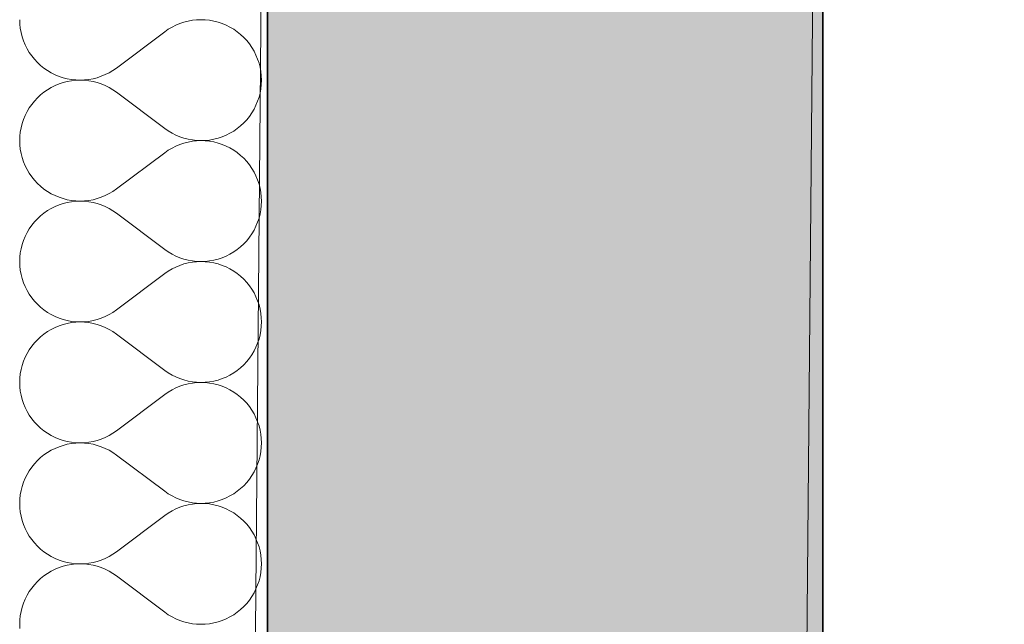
# Model space of a CAD drawing. Header units: millimetres. Extents: x 82175 to 237000, y 24756 to 471700.
# Tile 173 of 256: x 92624 to 93244, y 386597 to 386978. Entities that reach past the tile are written whole.
import ezdxf

# ---------------------------------------------------------------- set-up
doc = ezdxf.new("R2010")
doc.units = ezdxf.units.MM
for name, color, linetype in [('- A - ocieplenie', 8, 'Continuous'), ('Konstrukcja - Stropy', 8, 'Continuous'), ('Konstrukcja - Ściany zewnętrzne', 8, 'Continuous')]:
    doc.layers.add(name, color=color, linetype=linetype)

# ---------------------------------------------------------------- blocks, each defined once
blk = doc.blocks.new('*X26')
at = {"layer": '- A - ocieplenie', "linetype": 'Continuous', "lineweight": 13, "ltscale": 100}
for p, q in [((19781.29, 396509.28), (19781.39, 396506.56)), ((19781.39, 396506.56), (19781.68, 396503.85)), ((19877.29, 396504.6), (19874.95, 396503.21)), ((19879.72, 396505.82), (19877.29, 396504.6)), ((19882.23, 396506.87), (19879.72, 396505.82)), ((19884.81, 396507.73), (19882.23, 396506.87)), ((19887.45, 396508.4), (19884.81, 396507.73)), ((19890.13, 396508.89), (19887.45, 396508.4)), ((19892.83, 396509.18), (19890.13, 396508.89)), ((19895.55, 396509.28), (19892.83, 396509.18)), ((19898.27, 396509.18), (19895.55, 396509.28)), ((19900.97, 396508.89), (19898.27, 396509.18)), ((19903.65, 396508.41), (19900.97, 396508.89)), ((19906.29, 396507.74), (19903.65, 396508.41)), ((19908.87, 396506.88), (19906.29, 396507.74)), ((19911.38, 396505.84), (19908.87, 396506.88)), ((19913.82, 396504.63), (19911.38, 396505.84)), ((19916.16, 396503.24), (19913.82, 396504.63)), ((19781.68, 396503.85), (19782.16, 396501.18)), ((19782.16, 396501.18), (19782.83, 396498.54)), ((19782.83, 396498.54), (19783.69, 396495.96)), ((19872.72, 396501.66), (19842.24, 396478.8)), ((19874.95, 396503.21), (19872.72, 396501.66)), ((19918.39, 396501.69), (19916.16, 396503.24)), ((19920.51, 396499.98), (19918.39, 396501.69)), ((19922.5, 396498.13), (19920.51, 396499.98)), ((19924.36, 396496.14), (19922.5, 396498.13)), ((19783.69, 396495.96), (19784.73, 396493.45)), ((19784.73, 396493.45), (19785.95, 396491.01)), ((19926.07, 396494.02), (19924.36, 396496.14)), ((19927.62, 396491.79), (19926.07, 396494.02)), ((19929.01, 396489.45), (19927.62, 396491.79)), ((19785.95, 396491.01), (19787.34, 396488.67)), ((19787.34, 396488.67), (19788.89, 396486.44)), ((19788.89, 396486.44), (19790.6, 396484.32)), ((19930.22, 396487.01), (19929.01, 396489.45)), ((19931.27, 396484.5), (19930.22, 396487.01)), ((19790.6, 396484.32), (19792.46, 396482.33)), ((19792.46, 396482.33), (19794.45, 396480.48)), ((19794.45, 396480.48), (19796.57, 396478.77)), ((19932.13, 396481.92), (19931.27, 396484.5)), ((19932.8, 396479.28), (19932.13, 396481.92)), ((19933.28, 396476.61), (19932.8, 396479.28)), ((19796.57, 396478.77), (19798.8, 396477.22)), ((19798.8, 396477.22), (19801.14, 396475.83)), ((19801.14, 396475.83), (19803.57, 396474.62)), ((19803.57, 396474.62), (19806.09, 396473.58)), ((19806.09, 396473.58), (19808.67, 396472.72)), ((19830.14, 396472.73), (19832.72, 396473.6)), ((19832.72, 396473.6), (19835.24, 396474.64)), ((19835.24, 396474.64), (19837.67, 396475.86)), ((19837.67, 396475.86), (19840.01, 396477.25)), ((19840.01, 396477.25), (19842.24, 396478.8)), ((19933.57, 396473.9), (19933.28, 396476.61)), ((19933.67, 396471.18), (19933.57, 396473.9)), ((19803.57, 396467.75), (19801.14, 396466.53)), ((19806.09, 396468.79), (19803.57, 396467.75)), ((19808.67, 396469.65), (19806.09, 396468.79)), ((19808.67, 396472.72), (19811.31, 396472.05)), ((19811.31, 396470.32), (19808.67, 396469.65)), ((19811.31, 396472.05), (19813.98, 396471.57)), ((19813.98, 396470.8), (19811.31, 396470.32)), ((19813.98, 396471.57), (19816.69, 396471.28)), ((19816.69, 396471.09), (19813.98, 396470.8)), ((19816.69, 396471.28), (19819.41, 396471.18)), ((19819.41, 396471.18), (19816.69, 396471.09)), ((19819.41, 396471.18), (19822.13, 396471.28)), ((19822.13, 396471.08), (19819.41, 396471.18)), ((19822.13, 396471.28), (19824.83, 396471.57)), ((19824.83, 396470.79), (19822.13, 396471.08)), ((19824.83, 396471.57), (19827.51, 396472.06)), ((19827.51, 396470.31), (19824.83, 396470.79)), ((19827.51, 396472.06), (19830.14, 396472.73)), ((19830.14, 396469.63), (19827.51, 396470.31)), ((19832.72, 396468.77), (19830.14, 396469.63)), ((19835.24, 396467.73), (19832.72, 396468.77)), ((19837.67, 396466.51), (19835.24, 396467.73)), ((19933.28, 396465.76), (19933.57, 396468.46)), ((19933.57, 396468.46), (19933.67, 396471.18)), ((19794.45, 396461.89), (19792.46, 396460.03)), ((19796.57, 396463.59), (19794.45, 396461.89)), ((19798.8, 396465.14), (19796.57, 396463.59)), ((19801.14, 396466.53), (19798.8, 396465.14)), ((19840.01, 396465.12), (19837.67, 396466.51)), ((19842.24, 396463.56), (19840.01, 396465.12)), ((19872.72, 396440.71), (19842.24, 396463.56)), ((19932.13, 396460.45), (19932.8, 396463.08)), ((19932.8, 396463.08), (19933.28, 396465.76)), ((19788.89, 396455.93), (19787.34, 396453.69)), ((19790.6, 396458.04), (19788.89, 396455.93)), ((19792.46, 396460.03), (19790.6, 396458.04)), ((19929.01, 396452.92), (19930.22, 396455.35)), ((19930.22, 396455.35), (19931.27, 396457.86)), ((19931.27, 396457.86), (19932.13, 396460.45)), ((19784.73, 396448.92), (19783.69, 396446.41)), ((19785.95, 396451.35), (19784.73, 396448.92)), ((19787.34, 396453.69), (19785.95, 396451.35)), ((19924.36, 396446.23), (19926.07, 396448.34)), ((19926.07, 396448.34), (19927.62, 396450.58)), ((19927.62, 396450.58), (19929.01, 396452.92)), ((19782.83, 396443.82), (19782.16, 396441.19)), ((19783.69, 396446.41), (19782.83, 396443.82)), ((19918.39, 396440.68), (19920.51, 396442.38)), ((19920.51, 396442.38), (19922.5, 396444.24)), ((19922.5, 396444.24), (19924.36, 396446.23)), ((19781.39, 396435.81), (19781.29, 396433.09)), ((19781.68, 396438.51), (19781.39, 396435.81)), ((19782.16, 396441.19), (19781.68, 396438.51)), ((19872.72, 396440.71), (19874.95, 396439.15)), ((19874.95, 396439.15), (19877.29, 396437.76)), ((19877.29, 396437.76), (19879.72, 396436.54)), ((19879.72, 396436.54), (19882.23, 396435.5)), ((19908.87, 396435.48), (19911.38, 396436.52)), ((19911.38, 396436.52), (19913.82, 396437.74)), ((19913.82, 396437.74), (19916.16, 396439.13)), ((19916.16, 396439.13), (19918.39, 396440.68)), ((19781.29, 396433.09), (19781.39, 396430.37)), ((19781.39, 396430.37), (19781.68, 396427.66)), ((19879.72, 396429.63), (19877.29, 396428.41)), ((19882.23, 396430.67), (19879.72, 396429.63)), ((19882.23, 396435.5), (19884.81, 396434.64)), ((19884.81, 396431.54), (19882.23, 396430.67)), ((19884.81, 396434.64), (19887.45, 396433.96)), ((19887.45, 396432.21), (19884.81, 396431.54)), ((19887.45, 396433.96), (19890.13, 396433.48)), ((19890.13, 396432.7), (19887.45, 396432.21)), ((19890.13, 396433.48), (19892.83, 396433.19)), ((19892.83, 396432.99), (19890.13, 396432.7)), ((19892.83, 396433.19), (19895.55, 396433.09)), ((19895.55, 396433.09), (19892.83, 396432.99)), ((19895.55, 396433.09), (19898.27, 396433.18)), ((19898.27, 396432.99), (19895.55, 396433.09)), ((19898.27, 396433.18), (19900.97, 396433.47)), ((19900.97, 396432.7), (19898.27, 396432.99)), ((19900.97, 396433.47), (19903.65, 396433.95)), ((19903.65, 396432.22), (19900.97, 396432.7)), ((19903.65, 396433.95), (19906.29, 396434.62)), ((19906.29, 396431.55), (19903.65, 396432.22)), ((19906.29, 396434.62), (19908.87, 396435.48)), ((19908.87, 396430.69), (19906.29, 396431.55)), ((19911.38, 396429.65), (19908.87, 396430.69)), ((19913.82, 396428.44), (19911.38, 396429.65)), ((19781.68, 396427.66), (19782.16, 396424.99)), ((19782.16, 396424.99), (19782.83, 396422.35)), ((19872.72, 396425.47), (19842.24, 396402.61)), ((19874.95, 396427.02), (19872.72, 396425.47)), ((19877.29, 396428.41), (19874.95, 396427.02)), ((19916.16, 396427.05), (19913.82, 396428.44)), ((19918.39, 396425.5), (19916.16, 396427.05)), ((19920.51, 396423.79), (19918.39, 396425.5)), ((19922.5, 396421.94), (19920.51, 396423.79)), ((19782.83, 396422.35), (19783.69, 396419.77)), ((19783.69, 396419.77), (19784.73, 396417.26)), ((19784.73, 396417.26), (19785.95, 396414.82)), ((19924.36, 396419.95), (19922.5, 396421.94)), ((19926.07, 396417.83), (19924.36, 396419.95)), ((19927.62, 396415.6), (19926.07, 396417.83)), ((19785.95, 396414.82), (19787.34, 396412.48)), ((19787.34, 396412.48), (19788.89, 396410.25)), ((19929.01, 396413.26), (19927.62, 396415.6)), ((19930.22, 396410.82), (19929.01, 396413.26)), ((19788.89, 396410.25), (19790.6, 396408.13)), ((19790.6, 396408.13), (19792.46, 396406.14)), ((19792.46, 396406.14), (19794.45, 396404.29)), ((19931.27, 396408.31), (19930.22, 396410.82)), ((19932.13, 396405.73), (19931.27, 396408.31)), ((19932.8, 396403.09), (19932.13, 396405.73)), ((19794.45, 396404.29), (19796.57, 396402.58)), ((19796.57, 396402.58), (19798.8, 396401.03)), ((19798.8, 396401.03), (19801.14, 396399.64)), ((19801.14, 396399.64), (19803.57, 396398.43)), ((19832.72, 396397.4), (19835.24, 396398.45)), ((19835.24, 396398.45), (19837.67, 396399.67)), ((19837.67, 396399.67), (19840.01, 396401.06)), ((19840.01, 396401.06), (19842.24, 396402.61)), ((19933.28, 396400.42), (19932.8, 396403.09)), ((19933.57, 396397.71), (19933.28, 396400.42)), ((19803.57, 396398.43), (19806.09, 396397.39)), ((19806.09, 396392.6), (19803.57, 396391.56)), ((19806.09, 396397.39), (19808.67, 396396.53)), ((19808.67, 396393.45), (19806.09, 396392.6)), ((19808.67, 396396.53), (19811.31, 396395.86)), ((19811.31, 396394.13), (19808.67, 396393.45)), ((19811.31, 396395.86), (19813.98, 396395.38)), ((19813.98, 396394.61), (19811.31, 396394.13)), ((19813.98, 396395.38), (19816.69, 396395.09)), ((19816.69, 396394.9), (19813.98, 396394.61)), ((19816.69, 396395.09), (19819.41, 396394.99)), ((19819.41, 396394.99), (19816.69, 396394.9)), ((19819.41, 396394.99), (19822.13, 396395.09)), ((19822.13, 396394.89), (19819.41, 396394.99)), ((19822.13, 396395.09), (19824.83, 396395.38)), ((19824.83, 396394.6), (19822.13, 396394.89)), ((19824.83, 396395.38), (19827.51, 396395.87)), ((19827.51, 396394.12), (19824.83, 396394.6)), ((19827.51, 396395.87), (19830.14, 396396.54)), ((19830.14, 396393.44), (19827.51, 396394.12)), ((19830.14, 396396.54), (19832.72, 396397.4)), ((19832.72, 396392.58), (19830.14, 396393.44)), ((19835.24, 396391.54), (19832.72, 396392.58)), ((19933.28, 396389.57), (19933.57, 396392.27)), ((19933.67, 396394.99), (19933.57, 396397.71)), ((19933.57, 396392.27), (19933.67, 396394.99)), ((19796.57, 396387.4), (19794.45, 396385.7)), ((19798.8, 396388.95), (19796.57, 396387.4)), ((19801.14, 396390.34), (19798.8, 396388.95)), ((19803.57, 396391.56), (19801.14, 396390.34)), ((19837.67, 396390.32), (19835.24, 396391.54)), ((19840.01, 396388.93), (19837.67, 396390.32)), ((19842.24, 396387.37), (19840.01, 396388.93)), ((19872.72, 396364.52), (19842.24, 396387.37)), ((19932.13, 396384.26), (19932.8, 396386.89)), ((19932.8, 396386.89), (19933.28, 396389.57)), ((19790.6, 396381.85), (19788.89, 396379.73)), ((19792.46, 396383.84), (19790.6, 396381.85)), ((19794.45, 396385.7), (19792.46, 396383.84)), ((19930.22, 396379.16), (19931.27, 396381.67)), ((19931.27, 396381.67), (19932.13, 396384.26)), ((19785.95, 396375.16), (19784.73, 396372.73)), ((19787.34, 396377.5), (19785.95, 396375.16)), ((19788.89, 396379.73), (19787.34, 396377.5)), ((19926.07, 396372.15), (19927.62, 396374.39)), ((19927.62, 396374.39), (19929.01, 396376.73)), ((19929.01, 396376.73), (19930.22, 396379.16)), ((19782.83, 396367.63), (19782.16, 396365)), ((19783.69, 396370.22), (19782.83, 396367.63)), ((19784.73, 396372.73), (19783.69, 396370.22)), ((19920.51, 396366.19), (19922.5, 396368.05)), ((19922.5, 396368.05), (19924.36, 396370.04)), ((19924.36, 396370.04), (19926.07, 396372.15)), ((19781.68, 396362.32), (19781.39, 396359.62)), ((19782.16, 396365), (19781.68, 396362.32)), ((19872.72, 396364.52), (19874.95, 396362.96)), ((19874.95, 396362.96), (19877.29, 396361.57)), ((19877.29, 396361.57), (19879.72, 396360.35)), ((19911.38, 396360.33), (19913.82, 396361.55)), ((19913.82, 396361.55), (19916.16, 396362.94)), ((19916.16, 396362.94), (19918.39, 396364.49)), ((19918.39, 396364.49), (19920.51, 396366.19)), ((19781.39, 396359.62), (19781.29, 396356.9)), ((19781.29, 396356.9), (19781.39, 396354.18)), ((19879.72, 396360.35), (19882.23, 396359.31)), ((19882.23, 396359.31), (19884.81, 396358.45)), ((19884.81, 396355.35), (19882.23, 396354.48)), ((19884.81, 396358.45), (19887.45, 396357.77)), ((19887.45, 396356.02), (19884.81, 396355.35)), ((19887.45, 396357.77), (19890.13, 396357.29)), ((19890.13, 396356.51), (19887.45, 396356.02)), ((19890.13, 396357.29), (19892.83, 396357)), ((19892.83, 396356.8), (19890.13, 396356.51)), ((19892.83, 396357), (19895.55, 396356.9)), ((19895.55, 396356.9), (19892.83, 396356.8)), ((19895.55, 396356.9), (19898.27, 396356.99)), ((19898.27, 396356.8), (19895.55, 396356.9)), ((19898.27, 396356.99), (19900.97, 396357.28)), ((19900.97, 396356.51), (19898.27, 396356.8)), ((19900.97, 396357.28), (19903.65, 396357.76)), ((19903.65, 396356.03), (19900.97, 396356.51)), ((19903.65, 396357.76), (19906.29, 396358.43)), ((19906.29, 396355.36), (19903.65, 396356.03)), ((19906.29, 396358.43), (19908.87, 396359.29)), ((19908.87, 396354.5), (19906.29, 396355.36)), ((19908.87, 396359.29), (19911.38, 396360.33)), ((19781.39, 396354.18), (19781.68, 396351.47)), ((19781.68, 396351.47), (19782.16, 396348.8)), ((19782.16, 396348.8), (19782.83, 396346.16)), ((19872.72, 396349.28), (19842.24, 396326.42)), ((19874.95, 396350.83), (19872.72, 396349.28)), ((19877.29, 396352.22), (19874.95, 396350.83)), ((19879.72, 396353.44), (19877.29, 396352.22)), ((19882.23, 396354.48), (19879.72, 396353.44)), ((19911.38, 396353.46), (19908.87, 396354.5)), ((19913.82, 396352.25), (19911.38, 396353.46)), ((19916.16, 396350.86), (19913.82, 396352.25)), ((19918.39, 396349.31), (19916.16, 396350.86)), ((19920.51, 396347.6), (19918.39, 396349.31)), ((19782.83, 396346.16), (19783.69, 396343.58)), ((19783.69, 396343.58), (19784.73, 396341.07)), ((19922.5, 396345.75), (19920.51, 396347.6)), ((19924.36, 396343.76), (19922.5, 396345.75)), ((19926.07, 396341.64), (19924.36, 396343.76)), ((19784.73, 396341.07), (19785.95, 396338.63)), ((19785.95, 396338.63), (19787.34, 396336.29)), ((19927.62, 396339.4), (19926.07, 396341.64)), ((19929.01, 396337.07), (19927.62, 396339.4)), ((19930.22, 396334.63), (19929.01, 396337.07)), ((19787.34, 396336.29), (19788.89, 396334.06)), ((19788.89, 396334.06), (19790.6, 396331.94)), ((19790.6, 396331.94), (19792.46, 396329.95)), ((19931.27, 396332.12), (19930.22, 396334.63)), ((19932.13, 396329.54), (19931.27, 396332.12)), ((19792.46, 396329.95), (19794.45, 396328.1)), ((19794.45, 396328.1), (19796.57, 396326.39)), ((19796.57, 396326.39), (19798.8, 396324.84)), ((19798.8, 396324.84), (19801.14, 396323.45)), ((19837.67, 396323.48), (19840.01, 396324.87)), ((19840.01, 396324.87), (19842.24, 396326.42)), ((19932.8, 396326.9), (19932.13, 396329.54)), ((19933.28, 396324.23), (19932.8, 396326.9)), ((19933.57, 396321.52), (19933.28, 396324.23)), ((19801.14, 396323.45), (19803.57, 396322.24)), ((19803.57, 396322.24), (19806.09, 396321.2)), ((19806.09, 396321.2), (19808.67, 396320.34)), ((19808.67, 396320.34), (19811.31, 396319.67)), ((19811.31, 396317.94), (19808.67, 396317.26)), ((19811.31, 396319.67), (19813.98, 396319.19)), ((19813.98, 396318.42), (19811.31, 396317.94)), ((19813.98, 396319.19), (19816.69, 396318.9)), ((19816.69, 396318.71), (19813.98, 396318.42)), ((19816.69, 396318.9), (19819.41, 396318.8)), ((19819.41, 396318.8), (19816.69, 396318.71)), ((19819.41, 396318.8), (19822.13, 396318.9)), ((19822.13, 396318.7), (19819.41, 396318.8)), ((19822.13, 396318.9), (19824.83, 396319.19)), ((19824.83, 396318.41), (19822.13, 396318.7)), ((19824.83, 396319.19), (19827.51, 396319.68)), ((19827.51, 396317.93), (19824.83, 396318.41)), ((19827.51, 396319.68), (19830.14, 396320.35)), ((19830.14, 396317.25), (19827.51, 396317.93)), ((19830.14, 396320.35), (19832.72, 396321.21)), ((19832.72, 396321.21), (19835.24, 396322.26)), ((19835.24, 396322.26), (19837.67, 396323.48)), ((19933.67, 396318.8), (19933.57, 396321.52)), ((19933.57, 396316.08), (19933.67, 396318.8)), ((19798.8, 396312.76), (19796.57, 396311.21)), ((19801.14, 396314.15), (19798.8, 396312.76)), ((19803.57, 396315.37), (19801.14, 396314.15)), ((19806.09, 396316.41), (19803.57, 396315.37)), ((19808.67, 396317.26), (19806.09, 396316.41)), ((19832.72, 396316.39), (19830.14, 396317.25)), ((19835.24, 396315.35), (19832.72, 396316.39)), ((19837.67, 396314.13), (19835.24, 396315.35)), ((19840.01, 396312.74), (19837.67, 396314.13)), ((19842.24, 396311.18), (19840.01, 396312.74)), ((19932.8, 396310.7), (19933.28, 396313.38)), ((19933.28, 396313.38), (19933.57, 396316.08)), ((19790.6, 396305.66), (19788.89, 396303.54)), ((19792.46, 396307.65), (19790.6, 396305.66)), ((19794.45, 396309.51), (19792.46, 396307.65)), ((19796.57, 396311.21), (19794.45, 396309.51)), ((19872.72, 396288.33), (19842.24, 396311.18)), ((19930.22, 396302.97), (19931.27, 396305.48)), ((19931.27, 396305.48), (19932.13, 396308.06)), ((19932.13, 396308.06), (19932.8, 396310.7)), ((19787.34, 396301.31), (19785.95, 396298.97)), ((19788.89, 396303.54), (19787.34, 396301.31)), ((19927.62, 396298.2), (19929.01, 396300.54)), ((19929.01, 396300.54), (19930.22, 396302.97)), ((19783.69, 396294.02), (19782.83, 396291.44)), ((19784.73, 396296.54), (19783.69, 396294.02)), ((19785.95, 396298.97), (19784.73, 396296.54)), ((19922.5, 396291.86), (19924.36, 396293.85)), ((19924.36, 396293.85), (19926.07, 396295.96)), ((19926.07, 396295.96), (19927.62, 396298.2)), ((19782.16, 396288.81), (19781.68, 396286.13)), ((19782.83, 396291.44), (19782.16, 396288.81)), ((19872.72, 396288.33), (19874.95, 396286.77)), ((19874.95, 396286.77), (19877.29, 396285.38)), ((19913.82, 396285.36), (19916.16, 396286.75)), ((19916.16, 396286.75), (19918.39, 396288.3)), ((19918.39, 396288.3), (19920.51, 396290)), ((19920.51, 396290), (19922.5, 396291.86)), ((19781.39, 396283.43), (19781.29, 396280.71)), ((19781.29, 396280.71), (19781.39, 396277.99)), ((19781.68, 396286.13), (19781.39, 396283.43)), ((19877.29, 396285.38), (19879.72, 396284.16)), ((19879.72, 396284.16), (19882.23, 396283.12)), ((19882.23, 396283.12), (19884.81, 396282.26)), ((19884.81, 396282.26), (19887.45, 396281.58)), ((19887.45, 396281.58), (19890.13, 396281.1)), ((19890.13, 396281.1), (19892.83, 396280.81)), ((19892.83, 396280.61), (19890.13, 396280.31)), ((19892.83, 396280.81), (19895.55, 396280.71)), ((19895.55, 396280.71), (19892.83, 396280.61)), ((19895.55, 396280.71), (19898.27, 396280.8)), ((19898.27, 396280.61), (19895.55, 396280.71)), ((19898.27, 396280.8), (19900.97, 396281.09)), ((19900.97, 396280.32), (19898.27, 396280.61)), ((19900.97, 396281.09), (19903.65, 396281.57)), ((19903.65, 396281.57), (19906.29, 396282.24)), ((19906.29, 396282.24), (19908.87, 396283.1)), ((19908.87, 396283.1), (19911.38, 396284.14)), ((19911.38, 396284.14), (19913.82, 396285.36)), ((19781.39, 396277.99), (19781.68, 396275.28)), ((19781.68, 396275.28), (19782.16, 396272.61)), ((19874.95, 396274.64), (19872.72, 396273.09)), ((19877.29, 396276.03), (19874.95, 396274.64)), ((19879.72, 396277.25), (19877.29, 396276.03)), ((19882.23, 396278.29), (19879.72, 396277.25)), ((19884.81, 396279.16), (19882.23, 396278.29)), ((19887.45, 396279.83), (19884.81, 396279.16)), ((19890.13, 396280.31), (19887.45, 396279.83)), ((19903.65, 396279.84), (19900.97, 396280.32)), ((19906.29, 396279.17), (19903.65, 396279.84)), ((19908.87, 396278.31), (19906.29, 396279.17)), ((19911.38, 396277.27), (19908.87, 396278.31)), ((19913.82, 396276.05), (19911.38, 396277.27)), ((19916.16, 396274.67), (19913.82, 396276.05)), ((19918.39, 396273.12), (19916.16, 396274.67)), ((19782.16, 396272.61), (19782.83, 396269.97)), ((19782.83, 396269.97), (19783.69, 396267.39)), ((19872.72, 396273.09), (19842.24, 396250.23)), ((19920.51, 396271.41), (19918.39, 396273.12)), ((19922.5, 396269.56), (19920.51, 396271.41)), ((19924.36, 396267.57), (19922.5, 396269.56)), ((19783.69, 396267.39), (19784.73, 396264.88)), ((19784.73, 396264.88), (19785.95, 396262.44)), ((19785.95, 396262.44), (19787.34, 396260.1)), ((19926.07, 396265.45), (19924.36, 396267.57)), ((19927.62, 396263.21), (19926.07, 396265.45)), ((19929.01, 396260.88), (19927.62, 396263.21)), ((19787.34, 396260.1), (19788.89, 396257.87)), ((19788.89, 396257.87), (19790.6, 396255.75)), ((19790.6, 396255.75), (19792.46, 396253.76)), ((19930.22, 396258.44), (19929.01, 396260.88)), ((19931.27, 396255.93), (19930.22, 396258.44)), ((19932.13, 396253.35), (19931.27, 396255.93)), ((19792.46, 396253.76), (19794.45, 396251.91)), ((19794.45, 396251.91), (19796.57, 396250.2)), ((19796.57, 396250.2), (19798.8, 396248.65)), ((19840.01, 396248.68), (19842.24, 396250.23)), ((19932.8, 396250.71), (19932.13, 396253.35)), ((19933.28, 396248.03), (19932.8, 396250.71)), ((19798.8, 396248.65), (19801.14, 396247.26)), ((19801.14, 396247.26), (19803.57, 396246.05)), ((19803.57, 396246.05), (19806.09, 396245.01)), ((19806.09, 396245.01), (19808.67, 396244.15)), ((19808.67, 396244.15), (19811.31, 396243.48)), ((19811.31, 396243.48), (19813.98, 396243)), ((19824.83, 396243), (19827.51, 396243.49)), ((19827.51, 396243.49), (19830.14, 396244.16)), ((19830.14, 396244.16), (19832.72, 396245.02)), ((19832.72, 396245.02), (19835.24, 396246.07)), ((19835.24, 396246.07), (19837.67, 396247.29)), ((19837.67, 396247.29), (19840.01, 396248.68)), ((19933.57, 396245.33), (19933.28, 396248.03)), ((19933.67, 396242.61), (19933.57, 396245.33)), ((19801.14, 396237.96), (19798.8, 396236.57)), ((19803.57, 396239.18), (19801.14, 396237.96)), ((19806.09, 396240.22), (19803.57, 396239.18)), ((19808.67, 396241.07), (19806.09, 396240.22)), ((19811.31, 396241.75), (19808.67, 396241.07)), ((19813.98, 396242.23), (19811.31, 396241.75)), ((19813.98, 396243), (19816.69, 396242.71)), ((19816.69, 396242.52), (19813.98, 396242.23)), ((19816.69, 396242.71), (19819.41, 396242.61)), ((19819.41, 396242.61), (19816.69, 396242.52)), ((19819.41, 396242.61), (19822.13, 396242.71)), ((19822.13, 396242.51), (19819.41, 396242.61)), ((19822.13, 396242.71), (19824.83, 396243)), ((19824.83, 396242.22), (19822.13, 396242.51)), ((19827.51, 396241.73), (19824.83, 396242.22)), ((19830.14, 396241.06), (19827.51, 396241.73)), ((19832.72, 396240.2), (19830.14, 396241.06)), ((19835.24, 396239.16), (19832.72, 396240.2)), ((19837.67, 396237.94), (19835.24, 396239.16)), ((19840.01, 396236.55), (19837.67, 396237.94)), ((19932.8, 396234.51), (19933.28, 396237.19)), ((19933.28, 396237.19), (19933.57, 396239.89)), ((19933.57, 396239.89), (19933.67, 396242.61)), ((19792.46, 396231.46), (19790.6, 396229.47)), ((19794.45, 396233.32), (19792.46, 396231.46)), ((19796.57, 396235.02), (19794.45, 396233.32)), ((19798.8, 396236.57), (19796.57, 396235.02)), ((19842.24, 396234.99), (19840.01, 396236.55)), ((19872.72, 396212.14), (19842.24, 396234.99)), ((19931.27, 396229.29), (19932.13, 396231.87)), ((19932.13, 396231.87), (19932.8, 396234.51)), ((19787.34, 396225.12), (19785.95, 396222.78)), ((19788.89, 396227.35), (19787.34, 396225.12)), ((19790.6, 396229.47), (19788.89, 396227.35)), ((19929.01, 396224.35), (19930.22, 396226.78)), ((19930.22, 396226.78), (19931.27, 396229.29)), ((19784.73, 396220.35), (19783.69, 396217.83)), ((19785.95, 396222.78), (19784.73, 396220.35)), ((19924.36, 396217.66), (19926.07, 396219.77)), ((19926.07, 396219.77), (19927.62, 396222.01)), ((19927.62, 396222.01), (19929.01, 396224.35)), ((19782.16, 396212.62), (19781.68, 396209.94)), ((19782.83, 396215.25), (19782.16, 396212.62)), ((19783.69, 396217.83), (19782.83, 396215.25)), ((19918.39, 396212.11), (19920.51, 396213.81)), ((19920.51, 396213.81), (19922.5, 396215.67)), ((19922.5, 396215.67), (19924.36, 396217.66)), ((19781.39, 396207.23), (19781.29, 396204.52)), ((19781.68, 396209.94), (19781.39, 396207.23)), ((19872.72, 396212.14), (19874.95, 396210.58)), ((19874.95, 396210.58), (19877.29, 396209.19)), ((19877.29, 396209.19), (19879.72, 396207.97)), ((19879.72, 396207.97), (19882.23, 396206.93)), ((19882.23, 396206.93), (19884.81, 396206.07)), ((19884.81, 396206.07), (19887.45, 396205.39)), ((19906.29, 396206.05), (19908.87, 396206.91)), ((19908.87, 396206.91), (19911.38, 396207.95)), ((19911.38, 396207.95), (19913.82, 396209.17)), ((19913.82, 396209.17), (19916.16, 396210.56)), ((19916.16, 396210.56), (19918.39, 396212.11)), ((19781.29, 396204.52), (19781.39, 396201.8)), ((19781.39, 396201.8), (19781.68, 396199.09)), ((19879.72, 396201.06), (19877.29, 396199.84)), ((19882.23, 396202.1), (19879.72, 396201.06)), ((19884.81, 396202.96), (19882.23, 396202.1)), ((19887.45, 396203.64), (19884.81, 396202.96)), ((19887.45, 396205.39), (19890.13, 396204.91)), ((19890.13, 396204.12), (19887.45, 396203.64)), ((19890.13, 396204.91), (19892.83, 396204.61)), ((19892.83, 396204.42), (19890.13, 396204.12)), ((19892.83, 396204.61), (19895.55, 396204.52)), ((19895.55, 396204.52), (19892.83, 396204.42)), ((19895.55, 396204.52), (19898.27, 396204.61)), ((19898.27, 396204.42), (19895.55, 396204.52)), ((19898.27, 396204.61), (19900.97, 396204.9)), ((19900.97, 396204.13), (19898.27, 396204.42)), ((19900.97, 396204.9), (19903.65, 396205.38)), ((19903.65, 396203.65), (19900.97, 396204.13)), ((19903.65, 396205.38), (19906.29, 396206.05)), ((19906.29, 396202.98), (19903.65, 396203.65)), ((19908.87, 396202.12), (19906.29, 396202.98)), ((19911.38, 396201.08), (19908.87, 396202.12)), ((19913.82, 396199.86), (19911.38, 396201.08)), ((19916.16, 396198.48), (19913.82, 396199.86)), ((19781.68, 396199.09), (19782.16, 396196.42)), ((19782.16, 396196.42), (19782.83, 396193.78)), ((19782.83, 396193.78), (19783.69, 396191.2)), ((19872.72, 396196.9), (19842.24, 396174.04)), ((19874.95, 396198.45), (19872.72, 396196.9)), ((19877.29, 396199.84), (19874.95, 396198.45)), ((19918.39, 396196.93), (19916.16, 396198.48)), ((19920.51, 396195.22), (19918.39, 396196.93)), ((19922.5, 396193.37), (19920.51, 396195.22)), ((19783.69, 396191.2), (19784.73, 396188.68)), ((19784.73, 396188.68), (19785.95, 396186.25)), ((19924.36, 396191.38), (19922.5, 396193.37)), ((19926.07, 396189.26), (19924.36, 396191.38)), ((19927.62, 396187.02), (19926.07, 396189.26)), ((19785.95, 396186.25), (19787.34, 396183.91)), ((19787.34, 396183.91), (19788.89, 396181.68)), ((19788.89, 396181.68), (19790.6, 396179.56)), ((19929.01, 396184.68), (19927.62, 396187.02)), ((19930.22, 396182.25), (19929.01, 396184.68)), ((19931.27, 396179.74), (19930.22, 396182.25)), ((19790.6, 396179.56), (19792.46, 396177.57)), ((19792.46, 396177.57), (19794.45, 396175.72)), ((19794.45, 396175.72), (19796.57, 396174.01)), ((19932.13, 396177.16), (19931.27, 396179.74)), ((19932.8, 396174.52), (19932.13, 396177.16)), ((19796.57, 396174.01), (19798.8, 396172.46)), ((19798.8, 396172.46), (19801.14, 396171.07)), ((19801.14, 396171.07), (19803.57, 396169.86)), ((19803.57, 396169.86), (19806.09, 396168.82)), ((19830.14, 396167.97), (19832.72, 396168.83)), ((19832.72, 396168.83), (19835.24, 396169.88)), ((19835.24, 396169.88), (19837.67, 396171.1)), ((19837.67, 396171.1), (19840.01, 396172.49)), ((19840.01, 396172.49), (19842.24, 396174.04)), ((19933.28, 396171.84), (19932.8, 396174.52)), ((19933.57, 396169.14), (19933.28, 396171.84)), ((19933.67, 396166.42), (19933.57, 396169.14)), ((19803.57, 396162.99), (19801.14, 396161.77)), ((19806.09, 396164.03), (19803.57, 396162.99)), ((19806.09, 396168.82), (19808.67, 396167.96)), ((19808.67, 396164.88), (19806.09, 396164.03)), ((19808.67, 396167.96), (19811.31, 396167.29)), ((19811.31, 396165.55), (19808.67, 396164.88)), ((19811.31, 396167.29), (19813.98, 396166.81)), ((19813.98, 396166.04), (19811.31, 396165.55)), ((19813.98, 396166.81), (19816.69, 396166.52)), ((19816.69, 396166.33), (19813.98, 396166.04)), ((19816.69, 396166.52), (19819.41, 396166.42)), ((19819.41, 396166.42), (19816.69, 396166.33)), ((19819.41, 396166.42), (19822.13, 396166.52)), ((19822.13, 396166.32), (19819.41, 396166.42)), ((19822.13, 396166.52), (19824.83, 396166.81)), ((19824.83, 396166.03), (19822.13, 396166.32)), ((19824.83, 396166.81), (19827.51, 396167.3)), ((19827.51, 396165.54), (19824.83, 396166.03)), ((19827.51, 396167.3), (19830.14, 396167.97)), ((19830.14, 396164.87), (19827.51, 396165.54)), ((19832.72, 396164.01), (19830.14, 396164.87)), ((19835.24, 396162.97), (19832.72, 396164.01)), ((19837.67, 396161.75), (19835.24, 396162.97)), ((19933.28, 396161), (19933.57, 396163.7)), ((19933.57, 396163.7), (19933.67, 396166.42)), ((19794.45, 396157.12), (19792.46, 396155.27)), ((19796.57, 396158.83), (19794.45, 396157.12)), ((19798.8, 396160.38), (19796.57, 396158.83)), ((19801.14, 396161.77), (19798.8, 396160.38)), ((19840.01, 396160.36), (19837.67, 396161.75)), ((19842.24, 396158.8), (19840.01, 396160.36)), ((19872.72, 396135.94), (19842.24, 396158.8)), ((19932.13, 396155.68), (19932.8, 396158.32)), ((19932.8, 396158.32), (19933.28, 396161)), ((19788.89, 396151.16), (19787.34, 396148.93)), ((19790.6, 396153.28), (19788.89, 396151.16)), ((19792.46, 396155.27), (19790.6, 396153.28)), ((19929.01, 396148.16), (19930.22, 396150.59)), ((19930.22, 396150.59), (19931.27, 396153.1)), ((19931.27, 396153.1), (19932.13, 396155.68)), ((19784.73, 396144.16), (19783.69, 396141.64)), ((19785.95, 396146.59), (19784.73, 396144.16)), ((19787.34, 396148.93), (19785.95, 396146.59)), ((19926.07, 396143.58), (19927.62, 396145.82)), ((19927.62, 396145.82), (19929.01, 396148.16)), ((19782.83, 396139.06), (19782.16, 396136.43)), ((19783.69, 396141.64), (19782.83, 396139.06)), ((19920.51, 396137.62), (19922.5, 396139.47)), ((19922.5, 396139.47), (19924.36, 396141.47)), ((19924.36, 396141.47), (19926.07, 396143.58)), ((19781.68, 396133.75), (19781.39, 396131.04)), ((19782.16, 396136.43), (19781.68, 396133.75)), ((19872.72, 396135.94), (19874.95, 396134.39)), ((19874.95, 396134.39), (19877.29, 396133)), ((19877.29, 396133), (19879.72, 396131.78)), ((19879.72, 396131.78), (19882.23, 396130.74)), ((19908.87, 396130.72), (19911.38, 396131.76)), ((19911.38, 396131.76), (19913.82, 396132.98)), ((19913.82, 396132.98), (19916.16, 396134.36)), ((19916.16, 396134.36), (19918.39, 396135.92)), ((19918.39, 396135.92), (19920.51, 396137.62)), ((19781.39, 396131.04), (19781.29, 396128.33)), ((19781.29, 396128.33), (19781.39, 396125.61)), ((19882.23, 396130.74), (19884.81, 396129.88)), ((19884.81, 396129.88), (19887.45, 396129.2)), ((19887.45, 396129.2), (19890.13, 396128.72)), ((19890.13, 396128.72), (19892.83, 396128.42)), ((19892.83, 396128.42), (19895.55, 396128.33)), ((19895.55, 396128.33), (19898.27, 396128.42)), ((19898.27, 396128.42), (19900.97, 396128.71)), ((19900.97, 396128.71), (19903.65, 396129.19)), ((19903.65, 396129.19), (19906.29, 396129.86)), ((19906.29, 396129.86), (19908.87, 396130.72))]:
    blk.add_line(p, q, dxfattribs=at)

msp = doc.modelspace()

# ---------------------------------------------------------------- hatches: boundary and pattern name
at = {"layer": 'Konstrukcja - Ściany zewnętrzne', "linetype": 'Continuous', "lineweight": 13}
msp.add_hatch(color=8, dxfattribs=at).paths.add_polyline_path([(92779.92, 388131.04), (92779.91, 386381.04), (93129.91, 386381.04), (93129.92, 388131.04)])

# ---------------------------------------------------------------- linework, layer by layer
at = {"layer": '- A - ocieplenie', "color": 8, "linetype": 'Continuous', "lineweight": 35, "ltscale": 100, "flags": 128}
msp.add_lwpolyline([(92779.92, 386531.04), (92779.92, 388131.04)], dxfattribs=at)
at = {"layer": 'Konstrukcja - Stropy', "color": 8, "linetype": 'Continuous', "lineweight": 13, "ltscale": 100, "flags": 128}
for points in [[(92769.19, 386238.55), (95615.76, 386237.19), (95615.76, 388131.04), (92786.08, 388131.04)], [(93116.8, 386230.74), (95120, 386229.78), (95120, 387701.04), (93129.92, 387701.04)]]:
    msp.add_lwpolyline(points, close=True, dxfattribs=at)
at = {"layer": 'Konstrukcja - Ściany zewnętrzne', "color": 8, "linetype": 'Continuous', "lineweight": 35, "ltscale": 100, "flags": 128}
for points in [[(92779.92, 387701.04), (92779.91, 386381.04)], [(93129.91, 386381.04), (93129.92, 387701.04)]]:
    msp.add_lwpolyline(points, dxfattribs=at)

# ---------------------------------------------------------------- block references
at = {"color": 8, "linetype": 'Continuous', "lineweight": 20, "ltscale": 100}
msp.add_blockref('*X26', (72842.44, -9531.59), dxfattribs=at)

doc.saveas('drawing.dxf')
